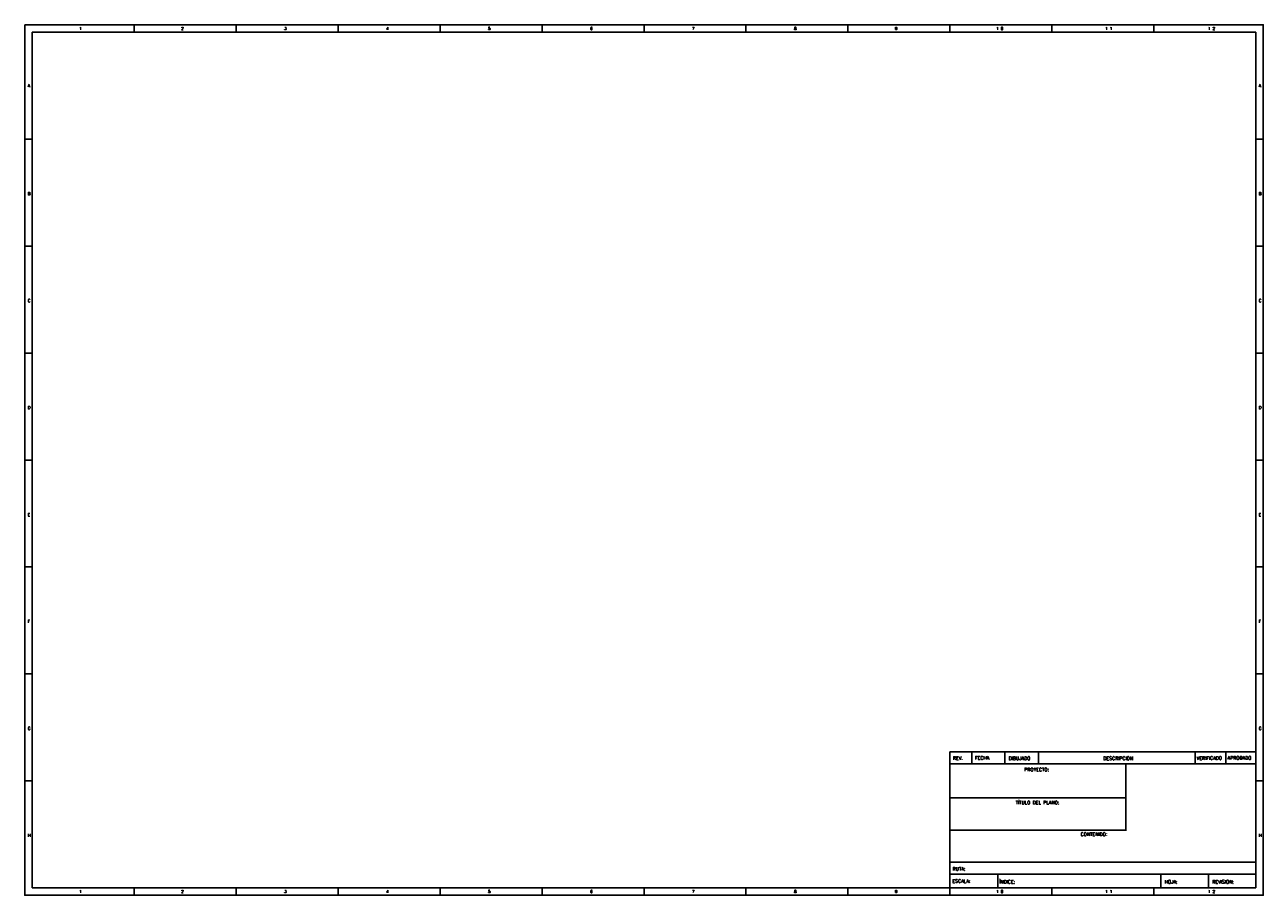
# Model space of a CAD drawing. Header units: millimetres. Extents: x 4978 to 5389, y 2044 to 2333.
import ezdxf

# ---------------------------------------------------------------- set-up
doc = ezdxf.new("R2010")
doc.units = ezdxf.units.MM
doc.layers.add('CAJETIN', color=7, linetype='Continuous')
doc.layers.add('MARCOS', color=7, linetype='Continuous')
doc.styles.add('PY', font='ROMANS.shx')

# ---------------------------------------------------------------- blocks, each defined once
blk = doc.blocks.new('MARCO_PERSAN_A3')
at = {"layer": 'MARCOS', "color": 18, "true_color": 0x000000}
for p, q in [((36.37, 289.31), (36.37, 286.83)), ((70.26, 289.31), (70.26, 286.83)), ((104.16, 289.31), (104.16, 286.83)), ((138.05, 289.31), (138.05, 286.83)), ((171.94, 289.31), (171.94, 286.83)), ((205.83, 289.31), (205.83, 286.83)), ((239.73, 289.31), (239.73, 286.83)), ((273.62, 289.31), (273.62, 286.83)), ((307.51, 289.31), (307.51, 286.83)), ((341.41, 289.31), (341.41, 286.83)), ((375.3, 289.31), (375.3, 286.83)), ((0, 251.29), (2.48, 251.29)), ((409.19, 251.29), (411.67, 251.29)), ((0, 215.74), (2.48, 215.74)), ((409.19, 215.74), (411.67, 215.74)), ((0, 180.2), (2.48, 180.2)), ((409.19, 180.2), (411.67, 180.2)), ((0, 144.65), (2.48, 144.65)), ((409.19, 144.65), (411.67, 144.65)), ((0, 109.11), (2.48, 109.11)), ((409.19, 109.11), (411.67, 109.11)), ((0, 73.57), (2.48, 73.57)), ((409.19, 73.57), (411.67, 73.57)), ((0, 38.02), (2.48, 38.02)), ((409.19, 38.02), (411.67, 38.02)), ((36.37, 2.48), (36.37, 0)), ((70.26, 2.48), (70.26, 0)), ((104.16, 2.48), (104.16, 0)), ((138.05, 2.48), (138.05, 0)), ((171.94, 2.48), (171.94, 0)), ((205.83, 2.48), (205.83, 0)), ((239.73, 2.48), (239.73, 0)), ((273.62, 2.48), (273.62, 0)), ((307.51, 2.48), (307.51, 0)), ((341.41, 2.48), (341.41, 0)), ((375.3, 2.48), (375.3, 0))]:
    blk.add_line(p, q, dxfattribs=at)
blk.add_lwpolyline([(0, 289.31), (411.67, 289.31), (411.67, 0), (0, 0)], close=True, dxfattribs=at)
at = {"layer": 'MARCOS', "color": 18, "linetype": 'Continuous', "true_color": 0x000000}
blk.add_lwpolyline([(2.48, 286.83), (409.19, 286.83), (409.19, 2.48), (2.48, 2.48)], close=True, dxfattribs=at)
at = {"layer": 'MARCOS', "color": 18, "true_color": 0x000000, "style": 'PY'}
for s, p in [('1', (18.09, 287.57)), ('2', (51.98, 287.57)), ('3', (86.19, 287.57)), ('4', (120.08, 287.57)), ('5', (153.98, 287.57)), ('6', (187.92, 287.57)), ('7', (221.81, 287.57)), ('8', (255.71, 287.57)), ('9', (289.23, 287.57)), ('1 0', (322.88, 287.57)), ('1 1', (359.07, 287.57)), ('1 2', (393.28, 287.57)), ('A', (0.99, 268.62)), ('A', (410.18, 268.62)), ('B', (0.99, 232.67)), ('B', (410.18, 232.67)), ('C', (0.99, 197.12)), ('C', (410.18, 197.12)), ('D', (0.99, 161.58)), ('D', (410.18, 161.58)), ('E', (0.99, 126.04)), ('E', (410.18, 126.04)), ('F', (0.99, 90.49)), ('F', (410.18, 90.49)), ('G', (0.99, 54.95)), ('G', (410.18, 54.95)), ('H', (0.99, 19.4)), ('H', (410.18, 19.4)), ('1', (18.09, 0.74)), ('2', (51.98, 0.74)), ('3', (86.19, 0.74)), ('4', (120.08, 0.74)), ('5', (153.98, 0.74)), ('6', (187.92, 0.74)), ('7', (221.81, 0.74)), ('8', (255.71, 0.74)), ('9', (289.23, 0.74)), ('1 0', (322.88, 0.74)), ('1 1', (359.07, 0.74)), ('1 2', (393.28, 0.74))]:
    blk.add_text(s, height=0.991, dxfattribs=at).set_placement(p)

msp = doc.modelspace()

# ---------------------------------------------------------------- linework, layer by layer
at = {"layer": 'MARCOS'}
for p, q in [((5285.09, 2046.81), (5285.09, 2091.85)), ((5292.39, 2087.88), (5292.39, 2091.83)), ((5303.39, 2087.86), (5303.39, 2091.78)), ((5314.6, 2087.9), (5314.6, 2091.82)), ((5366.62, 2087.9), (5366.62, 2091.82)), ((5376.8, 2087.91), (5376.8, 2091.83)), ((5355.29, 2051.14), (5355.29, 2046.62)), ((5371.11, 2051.14), (5371.11, 2046.62))]:
    msp.add_line(p, q, dxfattribs=at)
at = {"layer": 'MARCOS', "linetype": 'Continuous'}
for p, q in [((5285.09, 2091.85), (5386.79, 2091.85)), ((5285.09, 2087.86), (5386.81, 2087.86)), ((5285.18, 2087.86), (5386.88, 2087.86)), ((5285.23, 2076.56), (5343.6, 2076.56)), ((5285.23, 2065.83), (5343.6, 2065.83)), ((5285.14, 2055.13), (5386.84, 2055.13)), ((5285.23, 2051.14), (5386.93, 2051.14)), ((5285.23, 2051.14), (5386.93, 2051.14)), ((5301.05, 2051.14), (5301.05, 2046.62))]:
    msp.add_line(p, q, dxfattribs=at)
at = {"layer": 'MARCOS', "color": 8, "linetype": 'Continuous'}
msp.add_line((5343.6, 2065.55), (5343.6, 2087.58), dxfattribs=at)

# ---------------------------------------------------------------- block references
at = {"layer": 'CAJETIN'}
msp.add_blockref('MARCO_PERSAN_A3', (4977.62, 2044.18), dxfattribs=at)

# ---------------------------------------------------------------- texts
at = {"layer": 'MARCOS', "style": 'PY'}
for s, p in [('REV.', (5286.16, 2089.21)), ('FECHA', (5293.46, 2089.25)), ('DIBUJADO', (5304.67, 2089.11)), ('DESCRIPCION', (5336.13, 2089.11)), ('VERIFICADO', (5367.15, 2089.19)), ('APROBADO', (5377.41, 2089.24)), ('PROYECTO:', (5309.83, 2085.38)), ('TÍTULO DEL PLANO:', (5306.98, 2074.41)), ('CONTENIDO:', (5328.57, 2063.89)), ('RUTA:', (5286.06, 2052.36)), ('ESCALA:', (5285.95, 2048.31)), ('ÍNDICE:', (5301.52, 2048.07)), ('HOJA:', (5356.52, 2048.07)), ('REVISION:', (5372.34, 2048.07))]:
    msp.add_text(s, height=1.13, dxfattribs=at).set_placement(p)

doc.saveas('drawing.dxf')
